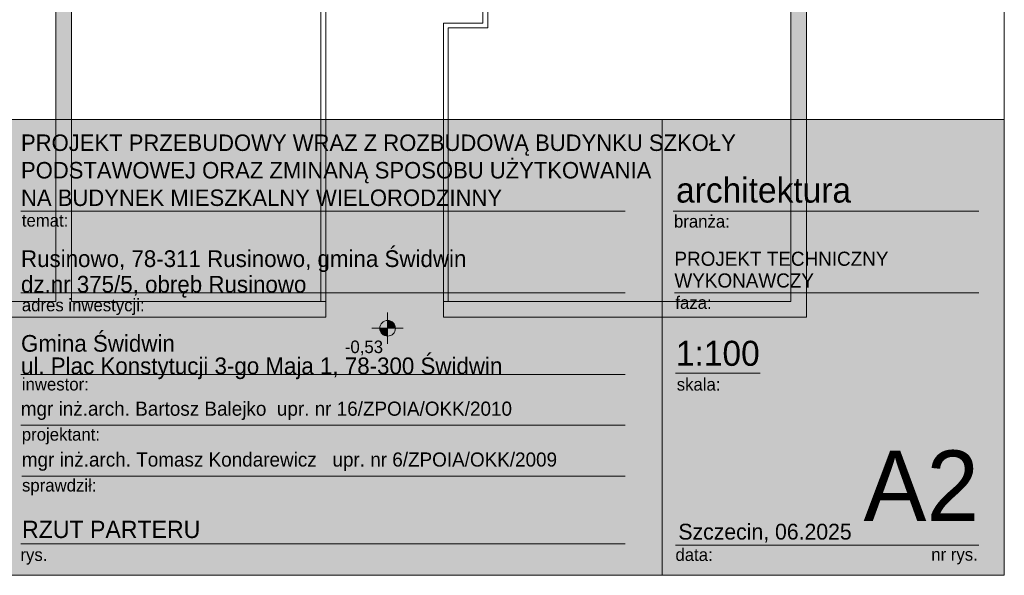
# Model space of a CAD drawing. Extents: x -264238 to -50309, y 31125 to 167795.
# Tile 161 of 256: x -173253 to -160702, y 48845 to 55928. Entities that reach past the tile are written whole.
import ezdxf

# ---------------------------------------------------------------- set-up
doc = ezdxf.new("R2010")
doc.units = 0
doc.header["$MEASUREMENT"] = 0
doc.layers.add('Arch kolorystyka_Nr_Pióra__81', color=7, linetype='Continuous', lineweight=9, true_color=0x5d5d5d)
for name, color, linetype, lineweight in [('Arch schody_Nr_Pióra__21', 7, 'Continuous', 9), ('ARCH TABELA_Nr_Pióra__1', 7, 'Continuous', 25), ('ARCH TABELA_Nr_Pióra__21', 7, 'Continuous', 9), ('ARCH TABELA_Nr_Pióra__7', 7, 'Continuous', 13), ('arch wypelnienia_Nr_Pióra__19', 255, 'Continuous', 13), ('INWENT RZĘDNE_Nr_Pióra__21', 7, 'Continuous', 9)]:
    doc.layers.add(name, color=color, linetype=linetype, lineweight=lineweight)
doc.layers.add('INWENT RZĘDNE', color=7, linetype='Continuous')
doc.styles.add('GENERATED_STYLE_10', font='txt')
doc.styles.add('GENERATED_STYLE_12', font='txt')
doc.styles.add('GENERATED_STYLE_2', font='txt')
doc.styles.add('GENERATED_STYLE_5', font='txt')

# ---------------------------------------------------------------- blocks, each defined once
blk = doc.blocks.new('Koty wysokościowe_42', base_point=(-168563, 51994))
at = {"layer": 'INWENT RZĘDNE_Nr_Pióra__21', "linetype": 'Continuous'}
for points in [[(-168563, 51994), (-168463, 51994), (-168470, 52032), (-168492, 52065), (-168525, 52086), (-168563, 52094)], [(-168563, 51994), (-168663, 51994), (-168655, 51956), (-168634, 51923), (-168601, 51902), (-168563, 51894)]]:
    blk.add_hatch(color=256, dxfattribs=at).paths.add_polyline_path(points, flags=0)
for p, q in [((-168563, 51794), (-168563, 52194)), ((-168763, 51994), (-168363, 51994))]:
    blk.add_line(p, q, dxfattribs=at)
blk.add_circle((-168563, 51994), 100, dxfattribs=at)
at = {"layer": 'INWENT RZĘDNE_Nr_Pióra__21', "insert": (-169109, 51648), "char_height": 160, "attachment_point": 7, "style": 'GENERATED_STYLE_2'}
blk.add_mtext('{-0,53}', dxfattribs=at)

msp = doc.modelspace()

# ---------------------------------------------------------------- hatches: boundary and pattern name
at = {"layer": 'Arch kolorystyka_Nr_Pióra__81', "linetype": 'Continuous', "lineweight": 0, "true_color": 0x454545}
for points in [[(-172792.4, 54656), (-172592.4, 54656), (-172592.4, 59784.9), (-172792.4, 59784.9)], [(-163222.4, 54656), (-163422.4, 54656), (-163422.4, 59484.9), (-163222.4, 59484.9)]]:
    msp.add_hatch(color=250, dxfattribs=at).paths.add_polyline_path(points, flags=0)
at = {"layer": 'arch wypelnienia_Nr_Pióra__19', "linetype": 'Continuous'}
msp.add_hatch(color=256, dxfattribs=at).paths.add_polyline_path([(-160702.4, 48844.9), (-190402.4, 48844.9), (-190402.4, 54656), (-160702.4, 54656)], flags=0)

# ---------------------------------------------------------------- linework, layer by layer
at = {"layer": 'Arch schody_Nr_Pióra__21', "linetype": 'Continuous'}
for p, q in [((-172792.4, 59784.9), (-172792.4, 52334.9)), ((-172592.4, 59784.9), (-172592.4, 52334.9)), ((-163422.4, 59484.9), (-163422.4, 52334.9)), ((-163222.4, 59484.9), (-163222.4, 52134.9)), ((-169412.4, 57084.8), (-169412.4, 52334.9)), ((-169352.4, 57084.8), (-169352.4, 52334.9)), ((-167347.4, 57084.8), (-167347.4, 55884.8)), ((-167287.4, 55824.8), (-167287.4, 57084.8)), ((-167852.4, 52334.9), (-167852.4, 55884.8)), ((-167347.4, 55884.8), (-167852.4, 55884.8)), ((-167792.4, 52334.9), (-167792.4, 55824.8)), ((-167287.4, 55824.8), (-167792.4, 55824.8)), ((-176772.4, 52334.9), (-172792.4, 52334.9)), ((-172592.4, 52334.9), (-169352.4, 52334.9)), ((-169352.4, 52334.9), (-169352.4, 52134.9)), ((-167852.4, 52334.9), (-167852.4, 52134.9)), ((-167852.4, 52334.9), (-163422.4, 52334.9)), ((-176772.4, 52134.9), (-169352.4, 52134.9)), ((-167852.4, 52134.9), (-163222.4, 52134.9))]:
    msp.add_line(p, q, dxfattribs=at)
at = {"layer": 'ARCH TABELA_Nr_Pióra__21', "linetype": 'Continuous'}
for p, q in [((-160702.4, 77294.9), (-160702.4, 48844.9)), ((-178202.4, 54656), (-160702.4, 54656)), ((-165064.1, 54656), (-165064.1, 48844.9)), ((-160702.4, 54656), (-160702.4, 48844.9)), ((-173236.5, 53486), (-165536.7, 53486)), ((-164924.8, 53486), (-161025.4, 53486)), ((-173236.5, 52446), (-165536.7, 52446)), ((-164907.3, 52446), (-161025.4, 52446)), ((-173236.5, 51406), (-165536.7, 51406)), ((-164895.5, 51423.4), (-163815.9, 51423.4)), ((-173236.5, 50757.5), (-165536.7, 50757.5)), ((-173225.8, 50108.9), (-165536.7, 50108.9)), ((-173236.5, 49244.9), (-165536.7, 49244.9)), ((-164895.5, 49227.3), (-162613.7, 49227.3)), ((-162613.7, 49227.3), (-161025.4, 49227.3)), ((-160702.4, 48844.9), (-201452.4, 48844.9)), ((-160702.4, 48844.9), (-173308.8, 48844.9))]:
    msp.add_line(p, q, dxfattribs=at)

# ---------------------------------------------------------------- block references
at = {"layer": 'INWENT RZĘDNE'}
msp.add_blockref('Koty wysokościowe_42', (-168562.9, 51994), dxfattribs=at)

# ---------------------------------------------------------------- texts
at = {"layer": 'ARCH TABELA_Nr_Pióra__1', "linetype": 'Continuous'}
for s, insert, char_height, attachment_point, line_spacing_factor, style in [('{\\pt22543.3;PROJEKT PRZEBUDOWY WRAZ Z ROZBUDOWĄ BUDYNKU SZKOŁY \\P\\pt22543.3;PODSTAWOWEJ ORAZ ZMINANĄ SPOSOBU UŻYTKOWANIA \\P\\pt22543.3;NA BUDYNEK MIESZKALNY WIELORODZINNY}', (-173236.5, 53550.3), 210, 7, 1.001884, 'GENERATED_STYLE_5'), ('{PROJEKT TECHNICZNY\\PWYKONAWCZY}', (-164907.3, 52970.6), 180, 1, 0.923713, 'GENERATED_STYLE_10')]:
    msp.add_mtext(s, dxfattribs=dict(at, insert=insert, char_height=char_height, attachment_point=attachment_point, line_spacing_factor=line_spacing_factor, style=style))
at = {"layer": 'ARCH TABELA_Nr_Pióra__1', "linetype": 'Continuous', "insert": (-173222.8, 49540.3), "char_height": 220, "attachment_point": 1, "style": 'GENERATED_STYLE_12'}
msp.add_mtext('{RZUT PARTERU}', dxfattribs=at)
at = {"layer": 'ARCH TABELA_Nr_Pióra__21', "linetype": 'Continuous', "insert": (-173236.5, 51344.7), "char_height": 212.766, "attachment_point": 7, "line_spacing_factor": 0.807442, "style": 'GENERATED_STYLE_10'}
msp.add_mtext('{Gmina Świdwin\\Pul. Plac Konstytucji 3-go Maja 1, 78-300 Świdwin}', dxfattribs=at)
at = {"layer": 'ARCH TABELA_Nr_Pióra__7', "linetype": 'Continuous', "style": 'GENERATED_STYLE_10'}
for s, insert, char_height, attachment_point in [('{architektura}', (-164886.1, 53915.7), 319.16, 1), ('{branża:}', (-164913, 53437.3), 159.58, 1), ('{temat:}', (-173225.8, 53449.5), 159.58, 1), ('{adres inwestycji:}', (-173225.8, 52369.9), 159.58, 1), ('{faza:}', (-164895.5, 52401), 159.58, 1), ('{1:100}', (-164888.2, 51834.6), 319.16, 1), ('{inwestor:}', (-173225.8, 51361), 159.58, 1), ('{skala:}', (-164877.8, 51359.1), 159.58, 1), ('{mgr inż.arch. Bartosz Balejko  upr. nr 16/ZPOIA/OKK/2010}', (-173238.8, 51059.3), 180, 1), ('{projektant:}', (-173225.8, 50721), 159.58, 1), ('{mgr inż.arch. Tomasz Kondarewicz   upr. nr 6/ZPOIA/OKK/2009}', (-173225.8, 50410.8), 180, 1), ('{A2}', (-161025.4, 50435.8), 900, 3), ('{sprawdził:}', (-173223.7, 50072.4), 159.58, 1), ('{Szczecin, 06.2025}', (-164856.8, 49502.2), 202.128, 1), ('{data:}', (-164894.1, 49187.7), 159.58, 1), ('{rys.}', (-173243.8, 49187.7), 159.58, 1), ('{nr rys.}', (-161633.4, 49190.8), 159.58, 1)]:
    msp.add_mtext(s, dxfattribs=dict(at, insert=insert, char_height=char_height, attachment_point=attachment_point))
at = {"layer": 'ARCH TABELA_Nr_Pióra__7', "linetype": 'Continuous', "insert": (-173236.5, 52384.7), "char_height": 212.766, "attachment_point": 7, "line_spacing_factor": 0.918867, "style": 'GENERATED_STYLE_10'}
msp.add_mtext('{Rusinowo, 78-311 Rusinowo, gmina Świdwin \\Pdz.nr 375/5, obręb Rusinowo}', dxfattribs=at)

doc.saveas('drawing.dxf')
